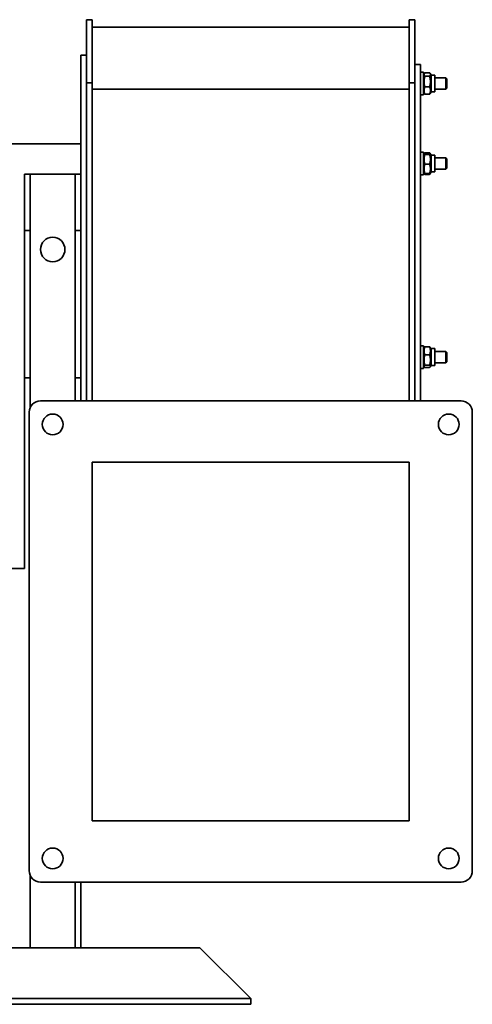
# Model space of a CAD drawing. Header units: millimetres. Extents: x 137 to 703, y 36 to 558.
# Tile 2 of 2: x 463 to 703, y 36 to 558. Entities that reach past the tile are written whole.
import ezdxf

# ---------------------------------------------------------------- set-up
doc = ezdxf.new("R2010")
doc.units = ezdxf.units.MM
doc.header["$LTSCALE"] = 2
doc.layers.add('Krawędzie widoczne(ISO)', color=7, linetype='Continuous', lineweight=35, true_color=0x262659)

msp = doc.modelspace()

# ---------------------------------------------------------------- linework, layer by layer
at = {"layer": 'Krawędzie widoczne(ISO)'}
for p, q in [((498.25, 557.71), (498.25, 557.89)), ((501.25, 557.89), (498.25, 557.89)), ((498.25, 524.38), (498.25, 557.71)), ((501.25, 557.89), (501.25, 557.71)), ((501.25, 557.71), (501.25, 524.38)), ((501.25, 553.89), (669.25, 553.89)), ((669.25, 557.71), (669.25, 557.89)), ((672.25, 557.89), (669.25, 557.89)), ((669.25, 524.38), (669.25, 557.71)), ((672.25, 557.89), (672.25, 557.71)), ((672.25, 557.71), (672.25, 524.38)), ((495.25, 355.92), (495.25, 539.11)), ((498.25, 539.11), (495.25, 539.11)), ((675.25, 534.11), (672.25, 534.11)), ((675.25, 355.92), (675.25, 534.11)), ((676.85, 530.11), (675.25, 530.11)), ((676.85, 518.11), (676.85, 530.11)), ((676.85, 528.56), (677.32, 529.38)), ((677.61, 529.76), (680.09, 529.76)), ((677.61, 527.93), (680.09, 527.93)), ((680.85, 528.56), (680.38, 529.38)), ((680.85, 528.56), (680.85, 519.66)), ((680.85, 528.56), (682.85, 528.56)), ((682.85, 528.56), (682.85, 519.66)), ((682.85, 527.11), (688.64, 527.11)), ((688.64, 521.11), (688.64, 527.11)), ((689.25, 526.49), (688.64, 527.11)), ((501.25, 524.38), (498.25, 524.38)), ((498.25, 355.92), (498.25, 524.38)), ((501.25, 524.38), (501.25, 355.92)), ((672.25, 524.38), (669.25, 524.38)), ((669.25, 355.92), (669.25, 524.38)), ((672.25, 524.38), (672.25, 355.92)), ((677.61, 522.28), (680.09, 522.28)), ((689.25, 526.49), (689.25, 521.72)), ((501.25, 521.07), (669.25, 521.07)), ((676.85, 518.11), (675.25, 518.11)), ((676.85, 519.66), (677.32, 518.84)), ((677.61, 518.45), (680.09, 518.45)), ((680.85, 519.66), (680.38, 518.84)), ((680.85, 519.66), (682.85, 519.66)), ((682.85, 521.11), (688.64, 521.11)), ((689.25, 521.72), (688.64, 521.11)), ((495.25, 492.11), (452.87, 492.11)), ((676.85, 487.64), (675.25, 487.64)), ((676.85, 475.64), (676.85, 487.64)), ((676.85, 486.09), (677.17, 486.65)), ((677.17, 486.65), (677.51, 487.23)), ((677.61, 487.4), (680.09, 487.4)), ((677.61, 486.8), (680.09, 486.8)), ((677.61, 486.45), (680.09, 486.45)), ((680.53, 486.65), (680.19, 487.23)), ((680.85, 486.09), (680.53, 486.65)), ((680.85, 486.09), (680.85, 477.19)), ((680.85, 486.09), (682.85, 486.09)), ((682.85, 486.09), (682.85, 477.19)), ((677.61, 481.29), (680.09, 481.29)), ((682.85, 484.64), (688.64, 484.64)), ((688.64, 478.64), (688.64, 484.64)), ((689.25, 484.02), (688.64, 484.64)), ((689.25, 484.02), (689.25, 479.25)), ((465.25, 476.11), (468.25, 476.11)), ((465.25, 446.11), (465.25, 476.11)), ((468.25, 476.11), (468.25, 446.11)), ((468.25, 476.11), (492.25, 476.11)), ((492.25, 476.11), (495.25, 476.11)), ((492.25, 446.11), (492.25, 476.11)), ((676.85, 475.64), (675.25, 475.64)), ((676.85, 477.19), (677.17, 476.63)), ((677.17, 476.63), (677.51, 476.05)), ((677.61, 476.47), (680.09, 476.47)), ((677.61, 475.87), (680.09, 475.87)), ((680.53, 476.63), (680.19, 476.05)), ((680.85, 477.19), (680.53, 476.63)), ((680.85, 477.19), (682.85, 477.19)), ((682.85, 478.64), (688.64, 478.64)), ((689.25, 479.25), (688.64, 478.64)), ((468.25, 446.11), (465.25, 446.11)), ((465.25, 378.11), (465.25, 446.11)), ((468.25, 446.11), (468.25, 378.11)), ((495.25, 446.11), (492.25, 446.11)), ((492.25, 378.11), (492.25, 446.11)), ((676.85, 385.11), (675.25, 385.11)), ((676.85, 373.11), (676.85, 385.11)), ((676.85, 383.56), (677.23, 384.21)), ((677.61, 384.58), (680.09, 384.58)), ((680.85, 383.56), (680.47, 384.21)), ((680.85, 383.56), (680.85, 374.66)), ((680.85, 383.56), (682.85, 383.56)), ((682.85, 383.56), (682.85, 374.66)), ((682.85, 382.11), (688.64, 382.11)), ((688.64, 376.11), (688.64, 382.11)), ((689.25, 381.49), (688.64, 382.11)), ((689.25, 381.49), (689.25, 376.72)), ((465.25, 368.11), (465.25, 378.11)), ((468.25, 378.11), (468.25, 368.11)), ((492.25, 368.11), (492.25, 378.11)), ((677.61, 380.26), (680.09, 380.26)), ((682.85, 376.11), (688.64, 376.11)), ((689.25, 376.72), (688.64, 376.11)), ((676.85, 373.11), (675.25, 373.11)), ((676.85, 374.66), (677.23, 374)), ((677.61, 374.78), (680.09, 374.78)), ((677.61, 373.63), (680.09, 373.63)), ((680.85, 374.66), (680.47, 374)), ((680.85, 374.66), (682.85, 374.66)), ((468.25, 368.11), (465.25, 368.11)), ((465.25, 267.11), (465.25, 368.11)), ((468.25, 352.31), (468.25, 368.11)), ((492.25, 368.11), (492.25, 355.92)), ((495.25, 368.11), (492.25, 368.11)), ((696.75, 355.92), (473.75, 355.92)), ((467.75, 349.92), (467.75, 106.92)), ((702.75, 106.92), (702.75, 349.92)), ((501.25, 323.42), (669.25, 323.42)), ((501.25, 133.42), (501.25, 323.42)), ((669.25, 323.42), (669.25, 133.42)), ((465.25, 267.11), (205.25, 267.11)), ((669.25, 133.42), (501.25, 133.42)), ((468.25, 66.11), (468.25, 104.52)), ((473.75, 100.92), (696.75, 100.92)), ((492.25, 100.92), (492.25, 66.11)), ((495.25, 66.11), (495.25, 100.92)), ((205.25, 66.11), (558.25, 66.11)), ((558.25, 66.11), (585.25, 39.11)), ((585.25, 39.11), (205.25, 39.11)), ((585.25, 36.11), (585.25, 39.11)), ((205.25, 36.11), (585.25, 36.11))]:
    msp.add_line(p, q, dxfattribs=at)
for centre, radius in [((480.25, 436.11), 6.5), ((480.25, 343.42), 5.5), ((690.25, 343.42), 5.5), ((480.25, 113.42), 5.5), ((690.25, 113.42), 5.5)]:
    msp.add_circle(centre, radius, dxfattribs=at)
for centre, start, end in [((473.75, 349.92), 90, 180), ((696.75, 349.92), 0, 90), ((473.75, 106.92), 180, 270), ((696.75, 106.92), 270, 0)]:
    msp.add_arc(centre, 6, start, end, dxfattribs=at)
for points, weights in [([(677.61, 529.76), (676.78, 528.85), (677.61, 527.93)], [1, 1.15470053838, 1]), ([(677.61, 527.93), (676.78, 525.11), (677.61, 522.28)], [1, 1.15470053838, 1]), ([(680.09, 527.93), (680.92, 528.85), (680.09, 529.76)], [1, 1.15470053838, 1]), ([(680.09, 522.28), (680.92, 525.11), (680.09, 527.93)], [1, 1.15470053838, 1]), ([(677.61, 522.28), (676.78, 520.36), (677.61, 518.45)], [1, 1.15470053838, 1]), ([(680.09, 518.45), (680.92, 520.36), (680.09, 522.28)], [1, 1.15470053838, 1]), ([(677.61, 518.45), (677.43, 518.65), (677.32, 518.84)], [1, 1.03039482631, 1.04884599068]), ([(680.38, 518.84), (680.27, 518.65), (680.09, 518.45)], [1.04884599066, 1.03039482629, 1]), ([(677.61, 486.8), (676.78, 486.63), (677.61, 486.45)], [1, 1.15470053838, 1]), ([(677.61, 486.45), (676.78, 483.87), (677.61, 481.29)], [1, 1.15470053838, 1]), ([(677.61, 487.4), (677.43, 487.05), (677.32, 486.73)], [1, 1.03039482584, 1.0488459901]), ([(677.51, 487.23), (677.56, 487.31), (677.61, 487.4)], [1.01751062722, 1.00931636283, 1]), ([(680.09, 487.4), (680.14, 487.31), (680.19, 487.23)], [1, 1.00931636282, 1.0175106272]), ([(680.38, 486.73), (680.27, 487.05), (680.09, 487.4)], [1.04884599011, 1.03039482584, 1]), ([(680.09, 486.45), (680.92, 486.63), (680.09, 486.8)], [1, 1.15470053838, 1]), ([(680.09, 481.29), (680.92, 483.87), (680.09, 486.45)], [1, 1.15470053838, 1]), ([(677.61, 481.29), (676.78, 478.88), (677.61, 476.47)], [1, 1.15470053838, 1]), ([(680.09, 476.47), (680.92, 478.88), (680.09, 481.29)], [1, 1.15470053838, 1]), ([(677.61, 476.47), (677.21, 476.56), (677.17, 476.63)], [1, 1.06858728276, 1.07635751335]), ([(677.27, 476.57), (677.38, 476.24), (677.61, 475.87)], [1.0586772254, 1.03934546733, 1]), ([(680.53, 476.63), (680.49, 476.56), (680.09, 476.47)], [1.07635751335, 1.06858728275, 1]), ([(680.09, 475.87), (680.32, 476.24), (680.43, 476.57)], [1, 1.03934546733, 1.05867722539]), ([(677.61, 384.58), (676.78, 382.42), (677.61, 380.26)], [1, 1.15470053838, 1]), ([(677.23, 384.21), (677.33, 384.38), (677.61, 384.58)], [1.06638340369, 1.04822485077, 1]), ([(680.09, 380.26), (680.92, 382.42), (680.09, 384.58)], [1, 1.15470053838, 1]), ([(680.09, 384.58), (680.37, 384.38), (680.47, 384.21)], [1, 1.04822485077, 1.06638340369]), ([(677.61, 380.26), (676.78, 377.52), (677.61, 374.78)], [1, 1.15470053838, 1]), ([(680.09, 374.78), (680.92, 377.52), (680.09, 380.26)], [1, 1.15470053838, 1]), ([(677.61, 374.78), (676.78, 374.21), (677.61, 373.63)], [1, 1.15470053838, 1]), ([(680.09, 373.63), (680.92, 374.21), (680.09, 374.78)], [1, 1.15470053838, 1])]:
    msp.add_rational_spline(points, weights, degree=2, dxfattribs=at)

doc.saveas('drawing.dxf')
